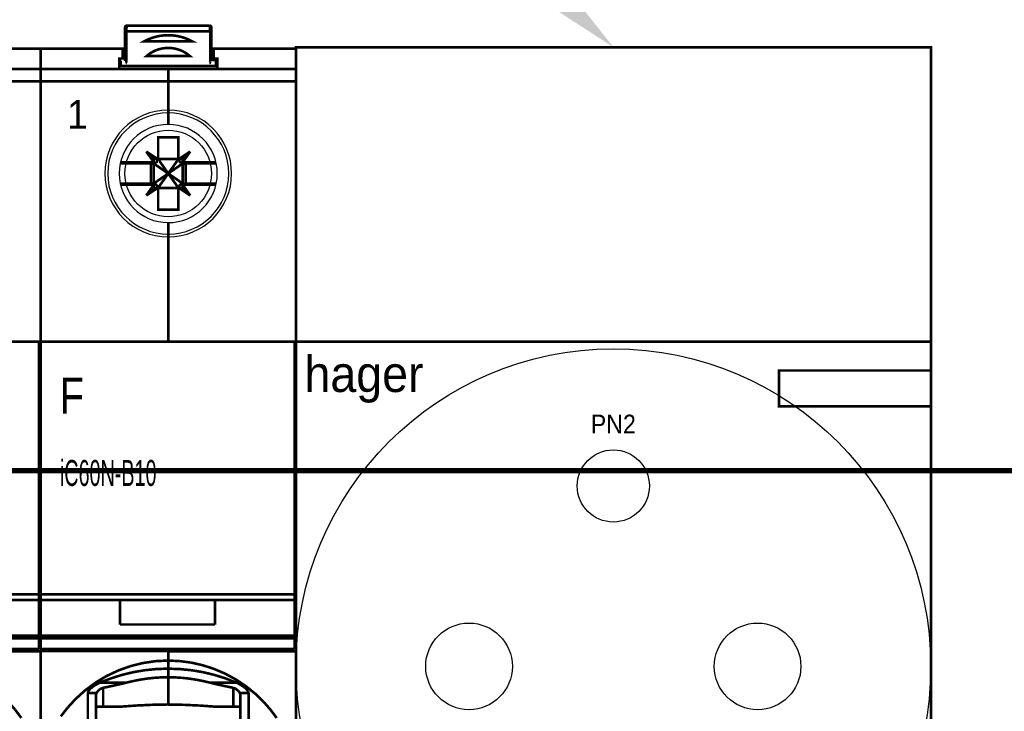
# Model space of a CAD drawing. Header units: millimetres. Extents: x -91 to 1961, y -1152 to 358.
# Tile 33 of 256: x 53.89 to 60.71, y 73.83 to 78.62. Entities that reach past the tile are written whole.
import ezdxf
from ezdxf import colors
from ezdxf.entities.mleader import LeaderData, LeaderLine
from ezdxf.enums import TextEntityAlignment as Align
from ezdxf.math import Vec2, Vec3

# ---------------------------------------------------------------- set-up
doc = ezdxf.new("R2010")
doc.units = ezdxf.units.MM
doc.header["$MEASUREMENT"] = 0
doc.layers.get('0').update_dxf_attribs({"linetype": 'CONTINUOUS'})
doc.styles.add('ARIAL', font='ARIAL.ttf', dxfattribs={"height": 0.2})

# ---------------------------------------------------------------- blocks, each defined once
blk = doc.blocks.new('PCS15-0')
at = {"color": 5, "linetype": 'Continuous', "const_width": 0.18}
for points in [[(-2.841, 44.4), (-2.899, 44.389), (-2.948, 44.356), (-2.98, 44.308), (-2.991, 44.25), (-2.991, 41.95)], [(-2.859, 44.375), (-2.864, 44.353), (-2.869, 44.333), (-2.875, 44.295), (-2.879, 44.263), (-2.882, 44.23), (-2.888, 44.163), (-2.894, 44.081), (-2.898, 44)], [(2.859, 44.4), (-2.842, 44.4), (-2.848, 44.397), (-2.853, 44.392), (-2.856, 44.384), (-2.859, 44.375)], [(3.009, 41.95), (3.009, 44.25), (2.997, 44.307), (2.966, 44.355), (2.918, 44.388), (2.859, 44.4)], [(2.859, 44.4), (2.865, 44.398), (2.87, 44.392), (2.873, 44.384), (2.876, 44.375), (2.881, 44.352), (2.886, 44.332), (2.892, 44.294), (2.896, 44.262), (2.9, 44.229)], [(-2.979, 43.958), (-2.984, 43.95), (-2.988, 43.942), (-2.989, 43.938), (-2.991, 43.934), (-2.991, 43.925)], [(-2.898, 44), (-2.922, 43.994), (-2.946, 43.984), (-2.964, 43.972), (-2.972, 43.966), (-2.976, 43.962), (-2.979, 43.958)], [(-2.899, 42.013), (-2.898, 44)], [(-2.898, 44), (2.915, 44)], [(2.9, 44.229), (2.905, 44.162), (2.911, 44.081), (2.915, 44)], [(2.915, 44), (2.916, 42.013)], [(2.982, 43.971), (2.974, 43.977), (2.965, 43.983), (2.953, 43.988), (2.94, 43.993), (2.927, 43.997), (2.915, 44)], [(3.009, 43.925), (3.008, 43.93), (3.008, 43.934), (3.007, 43.938), (3.005, 43.942), (3.002, 43.95), (2.997, 43.957), (2.994, 43.961), (2.99, 43.965), (2.982, 43.971)], [(-8.841, 22.5), (-8.841, 42.8), (-3.141, 42.8), (-3.141, 42.12), (-3.391, 42.115), (-3.391, 41.4)], [(-2.991, 42.703), (-3.141, 42.703)], [(-2.991, 42.58), (-3.141, 42.594)], [(-1.299, 42.441), (-1.473, 42.3), (1.49, 42.3), (1.321, 42.437), (1.138, 42.555), (0.93, 42.66)], [(-1.11, 42.561), (-1.299, 42.441)], [(0.93, 42.66), (0.711, 42.743), (0.485, 42.802), (0.254, 42.838), (0.023, 42.851), (-0.209, 42.841), (-0.442, 42.807), (-0.67, 42.75), (-0.895, 42.668), (-1.11, 42.561)], [(3.159, 42.703), (3.009, 42.703)], [(3.159, 42.613), (3.009, 42.599)], [(3.009, 42.553), (3.159, 42.553)], [(3.409, 41.398), (3.409, 42.112), (3.159, 42.117), (3.159, 42.798), (8.859, 42.798)], [(8.859, 42.798), (8.859, 22.5)], [(-3.391, 42.003), (-3.241, 42.003)], [(-3.391, 41.8), (-3.291, 41.8)], [(-3.291, 41.95), (-3.291, 41.6), (3.309, 41.6), (3.309, 41.95)], [(-2.972, 42.001), (-2.98, 41.998), (-2.988, 41.994), (-2.989, 41.993), (-2.991, 41.989), (-2.991, 41.988)], [(-2.899, 42.013), (-2.911, 42.012), (-2.924, 42.01), (-2.936, 42.009), (-2.948, 42.007), (-2.956, 42.006), (-2.963, 42.004), (-2.972, 42.001)], [(-2.899, 42.013), (-2.9, 42.005), (-2.9, 41.95), (-2.899, 41.922), (-2.898, 41.907), (-2.896, 41.893), (-2.893, 41.881), (-2.89, 41.868), (-2.887, 41.856), (-2.883, 41.844), (-2.879, 41.836), (-2.875, 41.827), (-2.87, 41.819), (-2.864, 41.812), (-2.859, 41.807)], [(-2.859, 41.807), (-2.854, 41.804), (-2.848, 41.801), (-2.841, 41.8)], [(2.859, 41.8), (2.865, 41.801), (2.871, 41.804), (2.876, 41.807), (2.881, 41.812), (2.887, 41.819), (2.892, 41.827), (2.896, 41.836), (2.9, 41.844), (2.904, 41.856), (2.907, 41.868), (2.91, 41.881), (2.913, 41.893)], [(2.913, 41.893), (2.915, 41.907), (2.916, 41.922), (2.917, 41.95), (2.917, 42.005), (2.916, 42.013)], [(2.998, 41.998), (2.997, 41.998), (2.989, 42.001), (2.965, 42.007), (2.941, 42.011), (2.916, 42.013)], [(3.009, 41.988), (3.008, 41.989), (3.008, 41.99), (3.007, 41.991), (3.007, 41.992), (3.006, 41.993), (3.005, 41.993), (3.005, 41.994), (3.004, 41.995), (3.003, 41.995), (3.002, 41.996), (3.001, 41.996), (2.999, 41.997), (2.998, 41.998)], [(3.059, 42.003), (3.409, 42.003)], [(3.309, 41.8), (3.409, 41.8)], [(0.009, 41.398), (0.009, 41.4), (-8.841, 41.4)], [(0.009, 37.548), (0.009, 41.398)], [(0.009, 41.398), (8.859, 41.398)], [(0.009, 40.534), (-8.841, 40.534)], [(8.859, 40.531), (0.009, 40.531)], [(-1.518, 35.676), (-0.729, 35.15), (-0.718, 35.177), (-0.708, 35.205), (-0.701, 35.233), (-0.696, 35.262), (-0.693, 35.291), (-0.691, 35.32), (-0.691, 36.65), (0.709, 36.65), (0.709, 35.203), (0.71, 35.19)], [(-1.518, 35.676), (-0.991, 35.15)], [(-1.091, 34.92), (-1.075, 34.921), (-1.041, 34.923), (-1.024, 34.926), (-1.008, 34.929), (-0.991, 34.933), (-1.518, 35.676)], [(0.709, 35.32), (0.709, 35.306), (0.711, 35.276), (0.715, 35.248), (0.718, 35.233), (0.722, 35.219), (0.725, 35.205), (0.735, 35.177), (0.74, 35.164), (0.746, 35.15), (1.535, 35.676)], [(1.535, 35.676), (1.009, 34.933), (1.025, 34.929), (1.041, 34.926), (1.058, 34.923), (1.109, 34.92)], [(1.535, 35.676), (1.009, 35.15)], [(-1.192, 34.85), (-3.295, 34.85)], [(-3.278, 34.92), (-1.091, 34.92)], [(-1.192, 34.85), (-1.192, 33.45)], [(-1.192, 34.85), (-1.091, 34.837)], [(-1.091, 34.837), (-1.091, 34.92)], [(-0.991, 34.837), (-1.008, 34.835), (-1.024, 34.834), (-1.057, 34.834), (-1.075, 34.835), (-1.091, 34.837)], [(-0.991, 33.15), (-0.991, 35.15)], [(1.009, 35.15), (-0.991, 35.15)], [(-0.991, 34.837), (-0.97, 34.843), (-0.948, 34.85), (-0.927, 34.859), (-0.907, 34.869), (-0.887, 34.88), (-0.868, 34.892), (-0.849, 34.905), (-0.831, 34.919), (-0.814, 34.935), (-0.798, 34.951), (-0.782, 34.968), (-0.768, 34.986), (-0.755, 35.004)], [(-0.991, 34.837), (0.009, 34.15)], [(-0.755, 35.004), (-0.743, 35.024), (-0.732, 35.044), (-0.722, 35.064)], [(0.009, 34.15), (-0.694, 35.15), (-0.696, 35.14), (-0.707, 35.102), (-0.722, 35.064)], [(-0.691, 35.229), (-0.692, 35.216), (-0.692, 35.203), (-0.693, 35.19), (-0.695, 35.176), (-0.696, 35.163), (-0.698, 35.15)], [(0.744, 35.066), (0.729, 35.103), (0.718, 35.141), (0.717, 35.146), (0.716, 35.15), (0.009, 34.15)], [(0.009, 34.15), (1.006, 34.84)], [(0.715, 35.15), (0.713, 35.163), (0.712, 35.176), (0.71, 35.19)], [(0.744, 35.066), (0.753, 35.046), (0.764, 35.026), (0.776, 35.007), (0.789, 34.989), (0.803, 34.971), (0.818, 34.954), (0.834, 34.938), (0.851, 34.923), (0.869, 34.909)], [(0.869, 34.909), (0.887, 34.897), (0.906, 34.885), (0.926, 34.874), (0.946, 34.864), (0.966, 34.856), (0.987, 34.848), (1.009, 34.842)], [(1.009, 33.15), (1.009, 35.15)], [(1.109, 34.837), (1.092, 34.835), (1.074, 34.834), (1.041, 34.834), (1.025, 34.835), (1.009, 34.837)], [(1.109, 34.92), (1.109, 34.837)], [(1.109, 34.92), (3.294, 34.92)], [(1.109, 34.837), (1.209, 34.85)], [(1.209, 34.85), (1.209, 33.45)], [(3.312, 34.85), (1.209, 34.85)], [(0.009, 34.15), (-0.989, 33.461)], [(-0.698, 33.15), (0.009, 34.15)], [(0.009, 34.15), (0.715, 33.15)], [(1.006, 33.461), (0.009, 34.15)], [(-1.192, 33.45), (-3.295, 33.45)], [(-3.278, 33.381), (-1.091, 33.381)], [(-1.518, 32.624), (-0.991, 33.368), (-1.008, 33.372), (-1.024, 33.375), (-1.058, 33.379), (-1.075, 33.38), (-1.091, 33.381)], [(-1.192, 33.45), (-1.091, 33.464)], [(-1.091, 33.464), (-1.075, 33.465), (-1.057, 33.467), (-1.024, 33.467), (-1.008, 33.466), (-0.991, 33.464)], [(-1.091, 33.381), (-1.091, 33.464)], [(-0.949, 33.446), (-0.991, 33.46)], [(-0.785, 33.33), (-0.8, 33.347), (-0.817, 33.363), (-0.833, 33.378), (-0.851, 33.392), (-0.869, 33.405), (-0.889, 33.417), (-0.908, 33.428), (-0.928, 33.438), (-0.949, 33.446)], [(1.009, 33.46), (0.987, 33.453), (0.966, 33.446), (0.945, 33.438), (0.925, 33.428), (0.906, 33.417), (0.886, 33.405), (0.868, 33.392), (0.85, 33.378), (0.834, 33.363), (0.818, 33.347)], [(1.109, 33.381), (1.075, 33.379), (1.041, 33.375), (1.025, 33.372), (1.009, 33.368), (1.535, 32.624)], [(1.009, 33.464), (1.025, 33.466), (1.041, 33.467), (1.074, 33.467), (1.092, 33.465), (1.109, 33.464)], [(1.109, 33.464), (1.109, 33.381)], [(1.109, 33.464), (1.209, 33.45)], [(1.109, 33.381), (3.296, 33.381)], [(3.313, 33.45), (1.209, 33.45)], [(-0.708, 33.096), (-0.718, 33.123), (-0.729, 33.15), (-1.518, 32.624)], [(-1.518, 32.624), (-0.991, 33.15)], [(-0.991, 33.15), (1.009, 33.15)], [(-0.698, 33.15), (-0.7, 33.16), (-0.711, 33.198), (-0.726, 33.235), (-0.735, 33.255), (-0.746, 33.275), (-0.758, 33.294), (-0.771, 33.313), (-0.785, 33.33)], [(-0.691, 32.98), (-0.693, 33.01), (-0.696, 33.039), (-0.701, 33.067), (-0.708, 33.096)], [(-0.698, 33.15), (-0.696, 33.137), (-0.695, 33.124), (-0.693, 33.111)], [(1.535, 32.624), (0.746, 33.15), (0.735, 33.123), (0.725, 33.096), (0.718, 33.067), (0.713, 33.039), (0.71, 33.01), (0.709, 32.98), (0.709, 31.65), (-0.691, 31.65), (-0.691, 33.071), (-0.692, 33.085), (-0.692, 33.098), (-0.693, 33.111)], [(0.709, 33.071), (0.709, 33.098), (0.71, 33.111), (0.712, 33.124)], [(0.712, 33.124), (0.713, 33.137), (0.715, 33.15)], [(0.716, 33.155), (0.715, 33.15)], [(0.818, 33.347), (0.802, 33.33), (0.788, 33.313), (0.775, 33.294), (0.763, 33.275), (0.752, 33.255), (0.743, 33.235), (0.728, 33.198), (0.717, 33.16), (0.716, 33.155)], [(1.535, 32.624), (1.009, 33.15)], [(0.009, 30.75), (0.009, 22.498)]]:
    blk.add_lwpolyline(points, dxfattribs=at)
blk.add_lwpolyline([(0.6, 43.683), (0.305, 43.72), (0.009, 43.733), (-0.288, 43.72), (-0.583, 43.683), (-0.868, 43.621), (-1.146, 43.536), (-1.409, 43.429), (-1.662, 43.3), (1.679, 43.3), (1.426, 43.429), (1.163, 43.536), (0.885, 43.621), (0.6, 43.683)], close=True, dxfattribs=at)
at = {"color": 7, "linetype": 'Continuous', "const_width": 0.18}
blk.add_lwpolyline([(-8.841, 22.498), (8.859, 22.498), (8.859, -22.502), (-8.841, -22.502), (-8.841, 22.498)], close=True, dxfattribs=at)
for points in [[(8.759, 1.198), (8.759, 22.498)], [(8.859, 21.801), (8.759, 21.801)], [(8.859, 21.398), (8.759, 21.398)], [(-8.841, 4.998), (8.759, 4.998)], [(8.759, 4.598), (-8.841, 4.598)], [(-3.341, 4.598), (-3.341, 2.898)], [(3.259, 4.598), (3.259, 2.898)], [(-3.341, 2.898), (3.259, 2.898)], [(-8.841, 2.121), (8.759, 2.121)], [(8.759, 2.277), (8.859, 2.277)], [(8.759, 1.943), (-8.841, 1.943)], [(-8.841, 1.198), (8.759, 1.198)], [(-8.841, 1.05), (0.009, 1.05)], [(0.009, -2.646), (0.009, 1.198)], [(0.009, 1.048), (8.859, 1.048)], [(-3.459, -0.289), (-2.621, 0.011)], [(-2.621, 0.011), (-1.757, 0.228)], [(-1.757, 0.228), (-0.877, 0.359)], [(-0.877, 0.359), (0.009, 0.402)], [(0.009, 0.4), (0.809, 0.364)], [(0.809, 0.364), (1.604, 0.258)], [(1.604, 0.258), (2.404, 0.076)], [(2.404, 0.076), (3.185, -0.177)], [(-5.038, -1.135), (-4.265, -0.671)], [(-4.265, -0.671), (-3.459, -0.289)], [(-3.971, -0.836), (-3.205, -0.595)], [(-3.205, -0.595), (-2.417, -0.404)], [(-2.417, -0.404), (-1.618, -0.269)], [(-1.618, -0.269), (-0.806, -0.186)], [(-0.472, -0.764), (-0.953, -0.795)], [(-0.806, -0.186), (0.009, -0.159)], [(0.009, -0.754), (-0.472, -0.764)], [(0.009, -0.161), (0.823, -0.189)], [(0.489, -0.766), (0.009, -0.756)], [(0.97, -0.797), (0.489, -0.766)], [(0.823, -0.189), (1.635, -0.271)], [(1.635, -0.271), (2.434, -0.407)], [(2.434, -0.407), (3.222, -0.597)], [(3.185, -0.177), (3.954, -0.506)], [(3.222, -0.597), (3.988, -0.838)], [(3.954, -0.506), (4.689, -0.905)], [(-5.765, -1.676), (-5.038, -1.135)], [(-5.271, -1.449), (-5.364, -1.527)], [(-5.161, -1.369), (-5.271, -1.449)], [(-5.032, -1.288), (-5.161, -1.369)], [(-4.885, -1.208), (-5.032, -1.288)], [(-4.717, -1.129), (-4.885, -1.208)], [(-4.717, -1.129), (-3.971, -0.836)], [(-4.717, -1.129), (-2.889, -1.129)], [(-3.914, -1.364), (-4.499, -1.489)], [(-3.379, -1.247), (-3.914, -1.364)], [(-3.134, -1.19), (-3.379, -1.247)], [(-2.889, -1.129), (-3.134, -1.19)], [(-2.406, -1.014), (-2.889, -1.129)], [(-1.918, -0.919), (-2.406, -1.014)], [(-1.437, -0.847), (-1.918, -0.919)], [(-0.953, -0.795), (-1.437, -0.847)], [(1.454, -0.849), (0.97, -0.797)], [(1.935, -0.922), (1.454, -0.849)], [(2.423, -1.017), (1.935, -0.922)], [(2.906, -1.132), (2.423, -1.017)], [(2.906, -1.132), (4.734, -1.132)], [(3.151, -1.193), (2.906, -1.132)], [(3.397, -1.249), (3.151, -1.193)], [(3.932, -1.367), (3.397, -1.249)], [(4.516, -1.491), (3.932, -1.367)], [(3.988, -0.838), (4.734, -1.132)], [(4.689, -0.905), (5.399, -1.379)], [(4.734, -1.132), (4.902, -1.21)], [(4.902, -1.21), (5.049, -1.291)], [(5.049, -1.291), (5.178, -1.371)], [(5.178, -1.371), (5.288, -1.451)], [(5.288, -1.451), (5.381, -1.53)], [(5.399, -1.379), (6.062, -1.917)], [(-6.416, -2.265), (-5.765, -1.676)], [(-5.564, -1.825), (-5.566, -1.851)], [(-5.566, -1.851), (-5.566, -14.633)], [(-4.959, -1.851), (-5.566, -1.851)], [(-5.559, -1.799), (-5.564, -1.825)], [(-5.549, -1.769), (-5.559, -1.799)], [(-5.536, -1.74), (-5.549, -1.769)], [(-5.517, -1.706), (-5.536, -1.74)], [(-5.496, -1.674), (-5.517, -1.706)], [(-5.439, -1.603), (-5.496, -1.674)], [(-5.364, -1.527), (-5.439, -1.603)], [(-4.991, -1.966), (-4.988, -1.942)], [(-4.991, -1.99), (-4.991, -1.966)], [(-4.991, -14.633), (-4.991, -1.99)], [(-4.988, -1.942), (-4.983, -1.919)], [(-4.983, -1.919), (-4.977, -1.896)], [(-4.977, -1.896), (-4.969, -1.873)], [(-4.969, -1.873), (-4.959, -1.851)], [(-4.959, -1.851), (-4.945, -1.825)], [(-4.945, -1.825), (-4.929, -1.799)], [(-4.929, -1.799), (-4.894, -1.749)], [(-4.894, -1.749), (-4.871, -1.721)], [(-4.871, -1.721), (-4.846, -1.693)], [(-4.846, -1.693), (-4.793, -1.643)], [(-4.793, -1.643), (-4.762, -1.617)], [(-4.762, -1.617), (-4.729, -1.592)], [(-4.729, -1.592), (-4.695, -1.57)], [(-4.695, -1.57), (-4.66, -1.549)], [(-4.66, -1.549), (-4.621, -1.53)], [(-4.621, -1.53), (-4.581, -1.513)], [(-4.581, -1.513), (-4.54, -1.5)], [(-4.54, -1.5), (-4.499, -1.489)], [(-4.499, -1.489), (-4.499, -2.795)], [(4.516, -1.491), (4.516, -2.798)], [(4.571, -1.506), (4.516, -1.491)], [(4.625, -1.527), (4.571, -1.506)], [(4.677, -1.552), (4.625, -1.527)], [(4.727, -1.582), (4.677, -1.552)], [(4.769, -1.612), (4.727, -1.582)], [(4.81, -1.644), (4.769, -1.612)], [(4.848, -1.68), (4.81, -1.644)], [(4.883, -1.718), (4.848, -1.68)], [(4.91, -1.75), (4.883, -1.718)], [(4.934, -1.783), (4.91, -1.75)], [(4.956, -1.818), (4.934, -1.783)], [(4.976, -1.854), (4.956, -1.818)], [(4.976, -1.854), (5.583, -1.854)], [(4.976, -1.854), (4.986, -1.876)], [(4.986, -1.876), (4.994, -1.899)], [(4.994, -1.899), (5, -1.921)], [(5, -1.921), (5.005, -1.945)], [(5.005, -1.945), (5.008, -1.968)], [(5.008, -1.968), (5.009, -1.992)], [(5.009, -1.992), (5.009, -14.633)], [(5.381, -1.53), (5.456, -1.605)], [(5.456, -1.605), (5.513, -1.677)], [(5.513, -1.677), (5.534, -1.709)], [(5.534, -1.709), (5.553, -1.742)], [(5.553, -1.742), (5.566, -1.772)], [(5.566, -1.772), (5.576, -1.802)], [(5.576, -1.802), (5.581, -1.828)], [(5.581, -1.828), (5.583, -1.854)], [(5.583, -14.633), (5.583, -1.854)], [(6.062, -1.917), (6.603, -2.441)], [(-6.973, -2.871), (-6.416, -2.265)], [(-3.299, -2.795), (-4.991, -2.795)], [(-2.195, -2.714), (-3.299, -2.795)], [(-1.092, -2.664), (-2.195, -2.714)], [(0.009, -2.644), (-1.092, -2.664)], [(1.114, -2.667), (0.009, -2.646)], [(2.217, -2.717), (1.114, -2.667)], [(3.317, -2.798), (2.217, -2.717)], [(5.009, -2.798), (3.316, -2.798)], [(6.603, -2.441), (7.1, -3.007)], [(-7.435, -3.467), (-6.973, -2.871)], [(7.1, -3.007), (7.525, -3.573)]]:
    blk.add_lwpolyline(points, dxfattribs=at)
at = {"color": 5, "linetype": 'Continuous'}
blk.add_circle((0.009, 34.15), 3, dxfattribs=at)
for centre, radius, start, end in [((0.009, 34.15), 4.394, 90, 270), ((0.009, 34.15), 4.196, 90, 270), ((0.009, 34.148), 4.394, 270, 90), ((0.009, 34.148), 4.196, 270, 90), ((0.009, 34.15), 3.4, 90, 270), ((0.009, 34.148), 3.4, 270, 90)]:
    blk.add_arc(centre, radius, start, end, dxfattribs=at)
at = {"color": 5, "width": 0.924}
blk.add_attdef('PN0', text='', height=2, dxfattribs=at).set_placement((-7, 39.25), align=Align.TOP_LEFT)
at = {"color": 7, "width": 0.784}
blk.add_attdef('', text='', height=2.5, dxfattribs=at).set_placement((-7.5, 20), align=Align.TOP_LEFT)
at = {"color": 5, "width": 0.924}
blk.add_attdef('PN1', text='', height=2, dxfattribs=at).set_placement((-7, -41.25), align=Align.BOTTOM_LEFT)

msp = doc.modelspace()

# ---------------------------------------------------------------- linework, layer by layer
at = {"color": 5, "linetype": 'Continuous', "const_width": 0.018}
msp.add_lwpolyline([(55.8045, 76.3883), (55.8045, 78.4284), (60.2045, 78.4284), (60.2045, 76.3883)], dxfattribs=at)
at = {"color": 7, "linetype": 'Continuous', "const_width": 0.018}
for points in [[(55.8045, 76.3883), (60.2045, 76.3883), (60.2045, 71.8883), (55.8045, 71.8883), (55.8045, 76.3883)], [(60.2045, 76.1883), (59.1523, 76.1883), (59.1523, 75.9408), (60.2045, 75.9408), (60.2045, 76.1883)]]:
    msp.add_lwpolyline(points, close=True, dxfattribs=at)
for points in [[(55.8045, 75.8883), (55.8045, 76.1883)], [(55.8045, 76.1883), (55.8045, 75.8883)], [(55.8045, 75.8883), (55.8045, 76.1883)], [(60.2045, 76.1883), (60.2045, 75.8883)], [(60.2045, 76.1883), (60.2045, 75.8883)], [(60.2045, 76.1883), (60.2045, 75.8883)], [(60.2045, 76.1883), (60.2045, 75.8883)]]:
    msp.add_lwpolyline(points, dxfattribs=at)
at = {"color": 0, "const_width": 0.0349}
msp.add_lwpolyline([(34.2159, 75.4944), (75.3728, 75.4944)], dxfattribs=at)
at = {"color": 7, "linetype": 'Continuous'}
for centre, radius in [((58.0035, 74.1383), 2.2), ((58.0035, 75.3883), 0.25), ((57.0035, 74.1383), 0.3), ((59.0035, 74.1383), 0.3)]:
    msp.add_circle(centre, radius, dxfattribs=at)

# ---------------------------------------------------------------- block references
at = {"xscale": 0.1, "yscale": 0.1, "zscale": 0.1}
msp.add_blockref('PCS15-0', (53.1476, 74.1385), dxfattribs=at)
ref = msp.add_blockref('PCS15-0', (54.9176, 74.1385), dxfattribs=dict(xscale=0.1, yscale=0.1, zscale=0.1))
ref.add_attrib('', 'F', dxfattribs={"color": 7, "height": 0.25, "style": 'ARIAL', "width": 0.784}).set_placement((54.1676, 76.1385), align=Align.TOP_LEFT)
ref.add_attrib('ST', 'iC60N-B10', dxfattribs={"color": 5, "height": 0.18, "style": 'ARIAL', "width": 0.544444}).set_placement((54.1676, 75.5685), align=Align.TOP_LEFT)
ref.add_attrib('PN0', '1', dxfattribs={"color": 5, "height": 0.2, "style": 'ARIAL', "width": 0.924}).set_placement((54.2176, 78.0635), align=Align.TOP_LEFT)

# ---------------------------------------------------------------- texts
at = {"color": 7, "style": 'ARIAL', "width": 0.924}
msp.add_text('hager', height=0.25, dxfattribs=at).set_placement((55.8629, 76.2894), align=Align.TOP_LEFT)
at = {"color": 5, "width": 0.924}
msp.add_attdef('PN2', text='', height=0.13, dxfattribs=at).set_placement((58.0035, 75.7133), align=Align.BOTTOM_CENTER)

# ---------------------------------------------------------------- leaders
ml = msp.add_multileader_mtext('Standard')
ml.set_content('{\\fArial|b0|i0|c1|p0;Gniazdo modułowe Acti9 iPC-F z bolcem}', color=256)
ml.set_leader_properties()
ml.build(insert=Vec2(0, 0))
ml.multileader.update_dxf_attribs({"dogleg_length": 2, "arrow_head_size": 1.5})
ctx = ml.context
ctx.base_point, ctx.char_height, ctx.arrow_head_size, ctx.landing_gap_size, ctx.plane_origin = Vec3(-7.4798, 101.0374), 1.5, 1.5, 0.4, Vec3(54.4635, 78.465)
ctx.text_align_type = 2
notes = []
notes.append((ctx, [(0, (1, 1, 0), (33.1568, 101.0374), (-1, 0), 2, [(0, [(58.0045, 78.4284)], 256, [])])]))
ctx.mtext.insert, ctx.mtext.alignment, ctx.mtext.flow_direction = Vec3(30.7568, 101.8002), 3, 5
for ctx, leaders in notes:
    for number, flags, end, landing, length, lines in leaders:
        leader = LeaderData()
        leader.index, (leader.has_last_leader_line, leader.has_dogleg_vector, leader.attachment_direction) = number, flags
        leader.last_leader_point, leader.dogleg_vector, leader.dogleg_length = Vec3(end), Vec3(landing), length
        for number, points, colour, breaks in lines:
            line = LeaderLine()
            line.index, line.vertices, line.color, line.breaks = number, Vec3.list(points), colors.encode_raw_color(colour), breaks
            leader.lines.append(line)
        ctx.leaders.append(leader)

doc.saveas('drawing.dxf')
